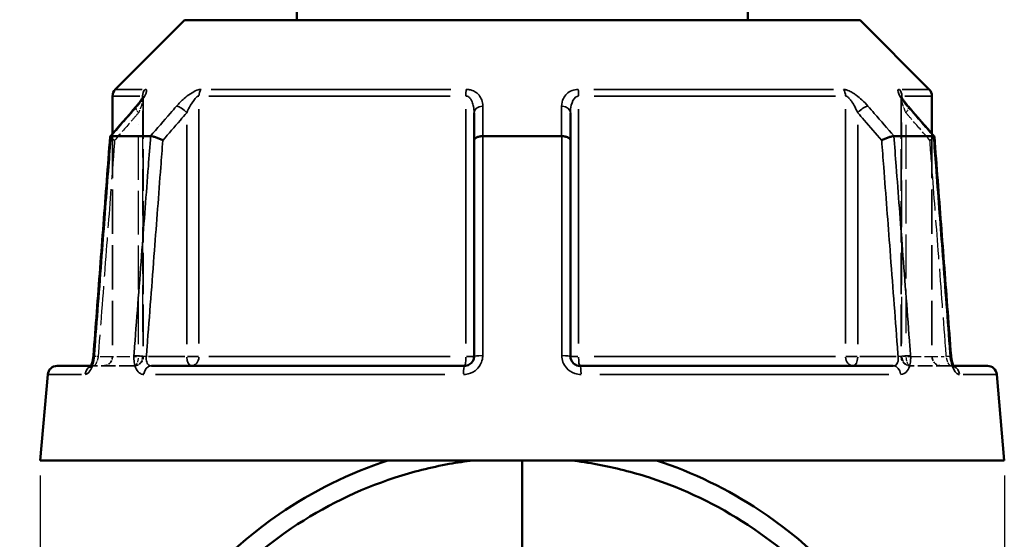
# Model space of a CAD drawing. Header units: millimetres. Extents: x 0 to 926, y 0 to 951.
# Tile 5 of 17: x 332 to 436, y 354 to 409. Entities that reach past the tile are written whole.
import ezdxf

# ---------------------------------------------------------------- set-up
doc = ezdxf.new("R2010")
doc.units = ezdxf.units.MM
doc.linetypes.add('DASHED', pattern=[0.2067, 0.1654, -0.0413])
for name, color, linetype, lineweight in [('Dimension (ANSI)', 7, 'Continuous', 25), ('Hidden (ANSI)', 7, 'DASHED', 35), ('Hidden Narrow (ANSI)', 7, 'DASHED', 25), ('Visible (ANSI)', 7, 'Continuous', 50), ('Visible Narrow (ANSI)', 7, 'Continuous', 35)]:
    doc.layers.add(name, color=color, linetype=linetype, lineweight=lineweight)
doc.styles.add('Note Text (ANSI)', font='tahoma.ttf')
doc.dimstyles.new('Default - mm (ANSI)', dxfattribs={"dimtxt": 3.048, "dimasz": 2.5, "dimexe": 3.175, "dimexo": 1.6002, "dimgap": 0.8, "dimtad": 0, "dimtoh": 1, "dimrnd": 1e-08, "dimzin": 4, "dimdsep": 46, "dimtxsty": 'Note Text (ANSI)', "dimcen": 0.09, "dimdle": 10, "dimclrd": 256, "dimclre": 256, "dimclrt": 256, "dimadec": 1, "dimazin": 1, "dimtfac": 1, "dimtofl": 0, "dimtmove": 0, "dimatfit": 3, "dimfxl": 1, "dimtolj": 1, "dimtzin": 4, "dimlwd": -1, "dimlwe": -1, "dimarcsym": 0})

# ---------------------------------------------------------------- blocks, each defined once
blk = doc.blocks.new('*D8')
at = {"layer": 'Defpoints', "color": 0, "transparency": 16777216}
for p in [(240.83, 502.54), (369.51, 502.54), (386.13, 271.66)]:
    blk.add_point(p, dxfattribs=at)
at = {"layer": 'Dimension (ANSI)', "transparency": 16777216}
for p, q in [((367.91, 502.54), (237.66, 502.54)), ((240.83, 500.04), (240.83, 453.61)), ((240.83, 274.16), (240.83, 439.7)), ((384.53, 271.66), (237.66, 271.66))]:
    blk.add_line(p, q, dxfattribs=at)
for points in [[(240.41, 500.04), (241.25, 500.04), (240.83, 502.54)], [(240.41, 274.16), (241.25, 274.16), (240.83, 271.66)]]:
    blk.add_solid(points, dxfattribs=at)
at = {"layer": 'Dimension (ANSI)', "transparency": 16777216, "insert": (239.24, 440.5), "char_height": 3.048, "attachment_point": 1, "rotation": 90, "style": 'Note Text (ANSI)'}
blk.add_mtext('\\A1;230.89', dxfattribs=at)
blk = doc.blocks.new('*D11')
at = {"layer": 'Defpoints', "color": 0, "transparency": 16777216}
for p in [(333.81, 362.09), (435.81, 362.09), (333.81, 316.02)]:
    blk.add_point(p, dxfattribs=at)
at = {"layer": 'Dimension (ANSI)', "transparency": 16777216}
for p, q in [((333.81, 360.49), (333.81, 312.85)), ((435.81, 360.49), (435.81, 312.85)), ((336.31, 316.02), (376.09, 316.02)), ((433.31, 316.02), (393.52, 316.02))]:
    blk.add_line(p, q, dxfattribs=at)
for points in [[(336.31, 316.44), (336.31, 315.61), (333.81, 316.02)], [(433.31, 316.44), (433.31, 315.61), (435.81, 316.02)]]:
    blk.add_solid(points, dxfattribs=at)
at = {"layer": 'Dimension (ANSI)', "transparency": 16777216, "insert": (376.89, 318.32), "char_height": 3.048, "attachment_point": 1, "style": 'Note Text (ANSI)'}
blk.add_mtext('\\A1;{\\fAIGDT|b0|i0;\\H3.0480;\\ln}\\fTahoma|b0|i0;\\H3.0480;102.00', dxfattribs=at)

msp = doc.modelspace()

# ---------------------------------------------------------------- linework, layer by layer
at = {"layer": 'Hidden (ANSI)', "ltscale": 26.493855}
for p, q in [((344.712, 400.471), (344.712, 373.089)), ((424.898, 400.471), (424.898, 373.089))]:
    msp.add_line(p, q, dxfattribs=at)
at = {"layer": 'Hidden (ANSI)', "ltscale": 28.476213}
msp.add_line((341.455, 396.634), (341.455, 373.089), dxfattribs=at)
at = {"layer": 'Hidden (ANSI)', "ltscale": 28.476215}
msp.add_line((428.155, 396.634), (428.155, 373.089), dxfattribs=at)
at = {"layer": 'Hidden (ANSI)', "ltscale": 1.470216}
msp.add_line((339.173, 372.089), (339.468, 372.089), dxfattribs=at)
at = {"layer": 'Hidden (ANSI)', "ltscale": 9.334328}
for p, q in [((343.712, 372.089), (339.468, 372.089)), ((430.143, 372.089), (425.898, 372.089))]:
    msp.add_line(p, q, dxfattribs=at)
at = {"layer": 'Hidden (ANSI)', "ltscale": 1.47006}
msp.add_line((430.143, 372.089), (430.437, 372.089), dxfattribs=at)
at = {"layer": 'Hidden (ANSI)', "ltscale": 2.991791}
for centre, start, end in [((340.455, 373.089), 270, 0), ((343.712, 373.089), 270, 0), ((425.898, 373.089), 180, 270), ((429.155, 373.089), 180, 270)]:
    msp.add_arc(centre, 1, start, end, dxfattribs=at)
at = {"layer": 'Hidden (ANSI)', "ltscale": 8.512628}
for centre, major_axis, ratio, start_param, end_param in [((10196.271, -10884.994), (-350.928, 15922.406), 0.8713232, 0.7640997, 0.7643804), ((-9563.323, -11042.14), (-354.119, -16144.189), 0.871299, 2.3771226, 2.3773994)]:
    msp.add_ellipse(centre, major_axis=major_axis, ratio=ratio, start_param=start_param, end_param=end_param, dxfattribs=at)
at = {"layer": 'Hidden (ANSI)', "ltscale": 4.578621}
msp.add_open_spline([(343.958, 399.511), (344.057, 399.625), (344.15, 399.738), (344.322, 399.956), (344.4, 400.061), (344.537, 400.258), (344.595, 400.35), (344.662, 400.466), (344.68, 400.501), (344.705, 400.552), (344.714, 400.571), (344.724, 400.594), (344.726, 400.601), (344.729, 400.608), (344.726, 400.604), (344.719, 400.566), (344.715, 400.541), (344.712, 400.493), (344.712, 400.482), (344.712, 400.471)], degree=3, knots=[0, 0, 0, 0, 0.05326363, 0.05326363, 0.10652726, 0.10652726, 0.15979088, 0.15979088, 0.1864227, 0.1864227, 0.20693939, 0.20693939, 0.22202176, 0.22202176, 0.24544118, 0.24544118, 0.26213437, 0.26213437, 0.26631814, 0.26631814, 0.26631814, 0.26631814], dxfattribs=at)
at = {"layer": 'Hidden (ANSI)', "ltscale": 0.735482}
msp.add_open_spline([(344.712, 400.471), (344.712, 400.514), (344.716, 400.543), (344.722, 400.585), (344.725, 400.596), (344.727, 400.604), (344.728, 400.605), (344.728, 400.605)], degree=3, knots=[0.079099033, 0.079099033, 0.079099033, 0.079099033, 0.094745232, 0.094745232, 0.110737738, 0.110737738, 0.118300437, 0.118300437, 0.118300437, 0.118300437], dxfattribs=at)
at = {"layer": 'Hidden (ANSI)', "ltscale": 4.578617}
msp.add_open_spline([(424.898, 400.471), (424.898, 400.514), (424.895, 400.543), (424.888, 400.585), (424.885, 400.596), (424.882, 400.608), (424.882, 400.606), (424.889, 400.587), (424.898, 400.566), (424.931, 400.499), (424.96, 400.445), (425.046, 400.301), (425.108, 400.206), (425.252, 400.004), (425.334, 399.897), (425.495, 399.697), (425.572, 399.604), (425.653, 399.511)], degree=3, knots=[0.07909903, 0.07909903, 0.07909903, 0.07909903, 0.09474523, 0.09474523, 0.11073774, 0.11073774, 0.12984163, 0.12984163, 0.15596521, 0.15596521, 0.19532048, 0.19532048, 0.24858388, 0.24858388, 0.30184727, 0.30184727, 0.345416, 0.345416, 0.345416, 0.345416], dxfattribs=at)
at = {"layer": 'Hidden (ANSI)', "ltscale": 0.735502}
msp.add_open_spline([(424.883, 400.605), (424.883, 400.606), (424.885, 400.599), (424.892, 400.566), (424.896, 400.541), (424.898, 400.493), (424.898, 400.482), (424.898, 400.471)], degree=3, knots=[0.227116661, 0.227116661, 0.227116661, 0.227116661, 0.245441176, 0.245441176, 0.262134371, 0.262134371, 0.26631814, 0.26631814, 0.26631814, 0.26631814], dxfattribs=at)
at = {"layer": 'Hidden (ANSI)', "ltscale": 2.089214}
for points, knots in [([(341.204, 396.331), (341.202, 396.307), (341.216, 396.278), (341.279, 396.203), (341.334, 396.155), (341.481, 396.052), (341.571, 395.997), (341.675, 395.941), (341.676, 395.94), (341.677, 395.94)], [-0.10955437, -0.10955437, -0.10955437, -0.10955437, -0.07796276, -0.07796276, -0.03923705, -0.03923705, 0, 0, 0.00047625, 0.00047625, 0.00047625, 0.00047625]), ([(427.933, 395.94), (427.935, 395.94), (427.936, 395.941), (428.039, 395.997), (428.13, 396.052), (428.276, 396.155), (428.332, 396.203), (428.395, 396.278), (428.408, 396.307), (428.407, 396.331)], [-0.15371258, -0.15371258, -0.15371258, -0.15371258, -0.15323743, -0.15323743, -0.11409174, -0.11409174, -0.0754562, -0.0754562, -0.04393815, -0.04393815, -0.04393815, -0.04393815])]:
    msp.add_open_spline(points, degree=3, knots=knots, dxfattribs=at)
at = {"layer": 'Hidden (ANSI)', "ltscale": 0.527502}
msp.add_open_spline([(339.411, 372.891), (339.418, 372.938), (339.425, 372.986), (339.435, 373.078), (339.439, 373.121), (339.442, 373.165)], degree=3, knots=[0.279678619, 0.279678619, 0.279678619, 0.279678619, 0.298086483, 0.298086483, 0.314813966, 0.314813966, 0.314813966, 0.314813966], dxfattribs=at)
at = {"layer": 'Hidden (ANSI)', "ltscale": 1.701024}
msp.add_open_spline([(339.094, 371.965), (339.094, 371.965), (339.094, 371.965), (339.095, 371.965), (339.104, 371.975), (339.15, 372.008), (339.188, 372.031), (339.302, 372.072), (339.381, 372.089), (339.468, 372.089)], degree=3, knots=[0.227293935, 0.227293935, 0.227293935, 0.227293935, 0.22772718, 0.22772718, 0.25682997, 0.25682997, 0.285161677, 0.285161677, 0.314811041, 0.314811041, 0.314811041, 0.314811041], dxfattribs=at)
at = {"layer": 'Hidden (ANSI)', "ltscale": 1.700917}
for points in [[(339.468, 372.089), (339.364, 372.089), (339.272, 372.065), (339.158, 372.015), (339.127, 371.992), (339.099, 371.97), (339.094, 371.965), (339.094, 371.965)], [(430.143, 372.089), (430.246, 372.089), (430.338, 372.065), (430.452, 372.015), (430.484, 371.992), (430.512, 371.97), (430.516, 371.965), (430.516, 371.965)]]:
    msp.add_open_spline(points, degree=3, knots=[0, 0, 0, 0, 0.035487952, 0.035487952, 0.066590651, 0.066590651, 0.08751627, 0.08751627, 0.08751627, 0.08751627], dxfattribs=at)
at = {"layer": 'Hidden (ANSI)', "ltscale": 0.402963}
msp.add_open_spline([(339.125, 372.006), (339.125, 372.007), (339.126, 372.008), (339.14, 372.03), (339.156, 372.057), (339.173, 372.089)], degree=3, knots=[0.122975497, 0.122975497, 0.122975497, 0.122975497, 0.124622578, 0.124622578, 0.150448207, 0.150448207, 0.150448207, 0.150448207], dxfattribs=at)
at = {"layer": 'Hidden (ANSI)', "ltscale": 0.420625}
msp.add_open_spline([(339.331, 372.508), (339.343, 372.553), (339.355, 372.6), (339.37, 372.668), (339.374, 372.688), (339.378, 372.708)], degree=3, knots=[0.227257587, 0.227257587, 0.227257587, 0.227257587, 0.247429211, 0.247429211, 0.255432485, 0.255432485, 0.255432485, 0.255432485], dxfattribs=at)
at = {"layer": 'Hidden (ANSI)', "ltscale": 2.63652}
msp.add_open_spline([(430.437, 372.089), (430.456, 372.053), (430.474, 372.023), (430.505, 371.977), (430.516, 371.965), (430.516, 371.965), (430.507, 371.975), (430.46, 372.008), (430.422, 372.031), (430.308, 372.072), (430.229, 372.089), (430.143, 372.089)], degree=3, knots=[0.16436308, 0.16436308, 0.16436308, 0.16436308, 0.19343627, 0.19343627, 0.22772718, 0.22772718, 0.25682997, 0.25682997, 0.28516168, 0.28516168, 0.31481104, 0.31481104, 0.31481104, 0.31481104], dxfattribs=at)
at = {"layer": 'Hidden Narrow (ANSI)', "ltscale": 29.756516}
msp.add_line((344.639, 399.059), (344.639, 374.456), dxfattribs=at)
at = {"layer": 'Hidden Narrow (ANSI)', "ltscale": 29.756474}
msp.add_line((424.972, 374.456), (424.972, 399.059), dxfattribs=at)
at = {"layer": 'Hidden Narrow (ANSI)', "ltscale": 28.04664}
for p, q in [((344.212, 374.378), (344.212, 397.567)), ((425.398, 397.567), (425.398, 374.378))]:
    msp.add_line(p, q, dxfattribs=at)
at = {"layer": 'Hidden Narrow (ANSI)', "ltscale": 8.457208}
for p, q in [((340.153, 373.089), (343.998, 373.089)), ((425.612, 373.089), (429.457, 373.089))]:
    msp.add_line(p, q, dxfattribs=at)
at = {"layer": 'Hidden Narrow (ANSI)', "ltscale": 1.795034}
for p, q in [((344.711, 373.089), (344.257, 373.089)), ((425.354, 373.089), (424.9, 373.089))]:
    msp.add_line(p, q, dxfattribs=at)
at = {"layer": 'Hidden Narrow (ANSI)', "ltscale": 2.029475}
for centre, major_axis, start_param, end_param in [((344.712, 398.855), (-0.755, 0.656), 0.059198, 1.1247615), ((424.898, 398.855), (0.755, 0.656), 5.1584238, 6.2239873)]:
    msp.add_ellipse(centre, major_axis=major_axis, ratio=0.3543192, start_param=start_param, end_param=end_param, dxfattribs=at)
at = {"layer": 'Hidden Narrow (ANSI)', "ltscale": 1.797881}
for centre, major_axis, start_param, end_param in [((340.439, 373.089), (-0.997, 0.076), 0.0524429, 0.9964155), ((429.171, 373.089), (0.997, 0.076), 5.2867698, 6.2307424)]:
    msp.add_ellipse(centre, major_axis=major_axis, ratio=0.0437298, start_param=start_param, end_param=end_param, dxfattribs=at)
at = {"layer": 'Hidden Narrow (ANSI)', "ltscale": 2.692601}
for centre, ratio, start_param, end_param in [((343.712, 373.089), 0.5, 0.0785398, 1.4922565), ((343.712, 373.089), 0.9265657, 0.0785398, 1.4922565), ((425.898, 373.089), 0.9265657, 4.7909288, 6.2046455), ((425.898, 373.089), 0.5, 4.7909288, 6.2046455)]:
    msp.add_ellipse(centre, major_axis=(0, -1), ratio=ratio, start_param=start_param, end_param=end_param, dxfattribs=at)
at = {"layer": 'Hidden Narrow (ANSI)', "ltscale": 0.633739}
msp.add_ellipse((339.468, 371.089), major_axis=(0, 1), ratio=0.9213266, start_param=0.0184876, end_param=0.3512644, dxfattribs=at)
at = {"layer": 'Hidden Narrow (ANSI)', "ltscale": 0.633677}
msp.add_ellipse((430.143, 371.089), major_axis=(0, 1), ratio=0.9213266, start_param=5.9319551, end_param=6.2646995, dxfattribs=at)
at = {"layer": 'Hidden Narrow (ANSI)', "ltscale": 3.591758}
msp.add_open_spline([(344.705, 400.551), (344.707, 400.539), (344.709, 400.526), (344.715, 400.452), (344.708, 400.372), (344.678, 400.195), (344.656, 400.099), (344.587, 399.845), (344.534, 399.679), (344.396, 399.296), (344.308, 399.076), (344.212, 398.855)], degree=3, knots=[0.05373644, 0.05373644, 0.05373644, 0.05373644, 0.06721438, 0.06721438, 0.12292214, 0.12292214, 0.17440412, 0.17440412, 0.25131567, 0.25131567, 0.345416, 0.345416, 0.345416, 0.345416], dxfattribs=at)
at = {"layer": 'Hidden Narrow (ANSI)', "ltscale": 3.592147}
msp.add_open_spline([(425.398, 398.855), (425.278, 399.131), (425.171, 399.405), (424.965, 400.018), (424.883, 400.352), (424.902, 400.532), (424.904, 400.542), (424.906, 400.551)], degree=3, knots=[0, 0, 0, 0, 0.11734182, 0.11734182, 0.28109054, 0.28109054, 0.2916805, 0.2916805, 0.2916805, 0.2916805], dxfattribs=at)
at = {"layer": 'Hidden Narrow (ANSI)', "ltscale": 7.081717}
for points, knots in [([(344.212, 398.855), (343.986, 398.595), (343.76, 398.335), (343.534, 398.076), (342.915, 397.364), (342.296, 396.652), (341.677, 395.94)], [1.52956, 1.52956, 1.52956, 1.52956, 1.63999425, 1.63999425, 1.63999425, 1.94268014, 1.94268014, 1.94268014, 1.94268014]), ([(427.933, 395.94), (427.314, 396.652), (426.695, 397.364), (426.076, 398.076), (425.85, 398.335), (425.624, 398.595), (425.398, 398.855)], [2.55862177, 2.55862177, 2.55862177, 2.55862177, 2.86130766, 2.86130766, 2.86130766, 2.9717419, 2.9717419, 2.9717419, 2.9717419])]:
    msp.add_open_spline(points, degree=3, knots=knots, dxfattribs=at)
at = {"layer": 'Hidden Narrow (ANSI)', "ltscale": 24.968994}
for points, knots in [([(341.677, 395.94), (341.606, 394.999), (341.534, 394.059), (341.239, 390.174), (341.015, 387.23), (340.791, 384.285), (340.531, 380.873), (340.272, 377.461), (339.988, 373.729), (339.964, 373.409), (339.939, 373.089)], [0.6034865, 0.6034865, 0.6034865, 0.6034865, 0.8866951, 0.8866951, 1.7733902, 1.7733902, 1.7733902, 2.8010582, 2.8010582, 2.8973048, 2.8973048, 2.8973048, 2.8973048]), ([(429.671, 373.089), (429.647, 373.409), (429.622, 373.729), (429.339, 377.461), (429.079, 380.873), (428.82, 384.285), (428.596, 387.23), (428.372, 390.174), (428.076, 394.059), (428.005, 394.999), (427.933, 395.94)], [1.2046153, 1.2046153, 1.2046153, 1.2046153, 1.300862, 1.300862, 2.32853, 2.32853, 2.32853, 3.2152251, 3.2152251, 3.4984336, 3.4984336, 3.4984336, 3.4984336])]:
    msp.add_open_spline(points, degree=3, knots=knots, dxfattribs=at)
at = {"layer": 'Hidden Narrow (ANSI)', "ltscale": 2.712011}
msp.add_open_spline([(339.939, 373.089), (339.929, 373.023), (339.917, 372.957), (339.879, 372.788), (339.851, 372.688), (339.777, 372.475), (339.729, 372.37), (339.605, 372.16), (339.528, 372.089), (339.468, 372.089)], degree=3, knots=[0, 0, 0, 0, 0.03982627, 0.03982627, 0.1035483, 0.1035483, 0.18638694, 0.18638694, 0.31481104, 0.31481104, 0.31481104, 0.31481104], dxfattribs=at)
at = {"layer": 'Hidden Narrow (ANSI)', "ltscale": 2.712193}
msp.add_open_spline([(430.143, 372.089), (430.12, 372.089), (430.095, 372.099), (430.026, 372.15), (429.979, 372.205), (429.874, 372.381), (429.816, 372.516), (429.726, 372.8), (429.693, 372.945), (429.671, 373.089)], degree=3, knots=[0, 0, 0, 0, 0.04867645, 0.04867645, 0.12655878, 0.12655878, 0.2278058, 0.2278058, 0.31481397, 0.31481397, 0.31481397, 0.31481397], dxfattribs=at)
at = {"layer": 'Visible (ANSI)'}
for p, q in [((360.955, 411.089), (360.955, 408.639)), ((408.656, 408.639), (408.656, 411.089)), ((349.056, 408.639), (341.748, 401.331)), ((349.056, 408.639), (420.554, 408.639)), ((420.554, 408.639), (427.862, 401.331)), ((341.455, 400.624), (341.455, 396.634)), ((428.155, 400.624), (428.155, 396.634)), ((379.705, 398.855), (379.705, 395.94)), ((389.905, 395.94), (389.905, 398.855)), ((341.313, 396.389), (345.474, 396.389)), ((379.705, 395.94), (379.705, 373.089)), ((380.644, 396.389), (388.967, 396.389)), ((389.905, 373.089), (389.905, 395.94)), ((424.137, 396.389), (428.298, 396.389)), ((335.596, 372.089), (339.173, 372.089)), ((345.568, 372.089), (378.705, 372.089)), ((390.905, 372.089), (424.043, 372.089)), ((430.437, 372.089), (434.014, 372.089)), ((334.6, 371.177), (333.805, 362.089)), ((435.01, 371.177), (435.805, 362.089)), ((333.805, 362.089), (435.805, 362.089)), ((384.805, 362.089), (384.805, 352.327)), ((384.805, 352.327), (384.805, 362.089))]:
    msp.add_line(p, q, dxfattribs=at)
for centre, start, end in [((342.455, 400.624), 135, 180), ((427.155, 400.624), 0, 45), ((335.596, 371.089), 90, 175), ((434.014, 371.089), 5, 90)]:
    msp.add_arc(centre, 1, start, end, dxfattribs=at)
for centre, major_axis, ratio, start_param, end_param in [((10332.934, -11042.14), (354.119, -16144.189), 0.871299, 3.9057859, 3.9060627), ((-9426.66, -10884.994), (350.928, 15922.406), 0.8713232, 5.5188049, 5.5190856)]:
    msp.add_ellipse(centre, major_axis=major_axis, ratio=ratio, start_param=start_param, end_param=end_param, dxfattribs=at)
for points, knots in [([(344.728, 400.605), (344.728, 400.605), (344.727, 400.603), (344.721, 400.587), (344.712, 400.566), (344.68, 400.499), (344.65, 400.445), (344.565, 400.301), (344.502, 400.206), (344.358, 400.004), (344.277, 399.897), (344.116, 399.697), (344.039, 399.604), (343.958, 399.511)], [0.11830044, 0.11830044, 0.11830044, 0.11830044, 0.12984163, 0.12984163, 0.15596521, 0.15596521, 0.19532048, 0.19532048, 0.24858388, 0.24858388, 0.30184727, 0.30184727, 0.345416, 0.345416, 0.345416, 0.345416]), ([(425.653, 399.511), (425.554, 399.625), (425.461, 399.738), (425.289, 399.956), (425.21, 400.061), (425.074, 400.258), (425.015, 400.35), (424.949, 400.466), (424.93, 400.501), (424.905, 400.552), (424.897, 400.571), (424.887, 400.594), (424.884, 400.601), (424.883, 400.605), (424.883, 400.605), (424.883, 400.605)], [0, 0, 0, 0, 0.05326363, 0.05326363, 0.10652726, 0.10652726, 0.15979088, 0.15979088, 0.1864227, 0.1864227, 0.20693939, 0.20693939, 0.22202176, 0.22202176, 0.22711666, 0.22711666, 0.22711666, 0.22711666]), ([(341.204, 396.331), (341.086, 394.786), (340.969, 393.242), (340.734, 390.153), (340.617, 388.609), (340.382, 385.52), (340.264, 383.976), (340.029, 380.887), (339.912, 379.343), (339.677, 376.254), (339.56, 374.71), (339.442, 373.165)], [0.5718587, 0.5718587, 0.5718587, 0.5718587, 1.0369479, 1.0369479, 1.5020372, 1.5020372, 1.9671264, 1.9671264, 2.4322156, 2.4322156, 2.8973048, 2.8973048, 2.8973048, 2.8973048]), ([(341.302, 396.389), (341.249, 396.384), (341.218, 396.369), (341.205, 396.341), (341.204, 396.336), (341.204, 396.331)], [-0.153595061, -0.153595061, -0.153595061, -0.153595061, -0.116550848, -0.116550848, -0.109554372, -0.109554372, -0.109554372, -0.109554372]), ([(346.777, 395.94), (346.776, 395.94), (346.775, 395.941), (346.67, 395.997), (346.557, 396.052), (346.321, 396.155), (346.2, 396.203), (345.963, 396.286), (345.849, 396.32), (345.646, 396.369), (345.559, 396.384), (345.489, 396.389)], [-0.15371258, -0.15371258, -0.15371258, -0.15371258, -0.15323742, -0.15323742, -0.11409173, -0.11409173, -0.07545617, -0.07545617, -0.03695795, -0.03695795, 0, 0, 0, 0]), ([(380.618, 396.389), (380.496, 396.384), (380.377, 396.369), (380.153, 396.32), (380.052, 396.286), (379.884, 396.203), (379.819, 396.155), (379.729, 396.052), (379.706, 395.997), (379.705, 395.941), (379.705, 395.94), (379.705, 395.94)], [-0.15359492, -0.15359492, -0.15359492, -0.15359492, -0.11655078, -0.11655078, -0.07796289, -0.07796289, -0.03923697, -0.03923697, 0, 0, 0.0004764, 0.0004764, 0.0004764, 0.0004764]), ([(389.905, 395.94), (389.905, 395.94), (389.905, 395.941), (389.905, 395.997), (389.881, 396.052), (389.792, 396.155), (389.726, 396.203), (389.558, 396.286), (389.457, 396.32), (389.234, 396.369), (389.115, 396.384), (388.992, 396.389)], [-0.15371258, -0.15371258, -0.15371258, -0.15371258, -0.15323729, -0.15323729, -0.11409168, -0.11409168, -0.07545593, -0.07545593, -0.03695789, -0.03695789, 0, 0, 0, 0]), ([(424.122, 396.389), (424.052, 396.384), (423.964, 396.369), (423.762, 396.32), (423.648, 396.286), (423.411, 396.203), (423.29, 396.155), (423.054, 396.052), (422.94, 395.997), (422.836, 395.941), (422.835, 395.94), (422.833, 395.94)], [-0.15359504, -0.15359504, -0.15359504, -0.15359504, -0.11655084, -0.11655084, -0.07796278, -0.07796278, -0.03923704, -0.03923704, 0, 0, 0.00047627, 0.00047627, 0.00047627, 0.00047627]), ([(428.407, 396.331), (428.406, 396.336), (428.405, 396.341), (428.393, 396.369), (428.361, 396.384), (428.309, 396.389)], [-0.043938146, -0.043938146, -0.043938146, -0.043938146, -0.03695796, -0.03695796, 0, 0, 0, 0]), ([(430.168, 373.165), (430.051, 374.71), (429.933, 376.254), (429.698, 379.343), (429.581, 380.887), (429.346, 383.976), (429.229, 385.52), (428.994, 388.609), (428.876, 390.153), (428.641, 393.242), (428.524, 394.786), (428.407, 396.331)], [1.2046153, 1.2046153, 1.2046153, 1.2046153, 1.6697046, 1.6697046, 2.1347938, 2.1347938, 2.599883, 2.599883, 3.0649722, 3.0649722, 3.5300614, 3.5300614, 3.5300614, 3.5300614]), ([(339.442, 373.165), (339.432, 373.028), (339.414, 372.89), (339.364, 372.631), (339.333, 372.509), (339.267, 372.3), (339.232, 372.212), (339.17, 372.08), (339.142, 372.032), (339.106, 371.978), (339.094, 371.965), (339.094, 371.965)], [0, 0, 0, 0, 0.05246869, 0.05246869, 0.10385719, 0.10385719, 0.15173749, 0.15173749, 0.19343627, 0.19343627, 0.22729393, 0.22729393, 0.22729393, 0.22729393]), ([(379.705, 373.089), (379.705, 373.024), (379.699, 372.958), (379.665, 372.79), (379.628, 372.69), (379.509, 372.479), (379.417, 372.373), (379.165, 372.184), (378.993, 372.116), (378.78, 372.092), (378.743, 372.089), (378.705, 372.089)], [0, 0, 0, 0, 0.03957477, 0.03957477, 0.1028944, 0.1028944, 0.18520991, 0.18520991, 0.29222008, 0.29222008, 0.31481112, 0.31481112, 0.31481112, 0.31481112]), ([(390.905, 372.089), (390.795, 372.089), (390.685, 372.108), (390.413, 372.201), (390.261, 372.304), (389.992, 372.619), (389.905, 372.854), (389.905, 373.089)], [0, 0, 0, 0, 0.06653404, 0.06653404, 0.1729885, 0.1729885, 0.31481287, 0.31481287, 0.31481287, 0.31481287]), ([(430.168, 373.165), (430.179, 373.028), (430.197, 372.89), (430.246, 372.631), (430.277, 372.509), (430.343, 372.3), (430.378, 372.212), (430.42, 372.123), (430.429, 372.105), (430.437, 372.089)], [0, 0, 0, 0, 0.05246869, 0.05246869, 0.10385719, 0.10385719, 0.15173749, 0.15173749, 0.16436308, 0.16436308, 0.16436308, 0.16436308]), ([(430.516, 371.965), (430.516, 371.965), (430.516, 371.966), (430.511, 371.971), (430.499, 371.986), (430.465, 372.037), (430.443, 372.076), (430.39, 372.184), (430.361, 372.256), (430.3, 372.431), (430.27, 372.536), (430.217, 372.771), (430.195, 372.902), (430.176, 373.078), (430.171, 373.121), (430.168, 373.165)], [0.08751627, 0.08751627, 0.08751627, 0.08751627, 0.09464308, 0.09464308, 0.12462258, 0.12462258, 0.15950627, 0.15950627, 0.20062077, 0.20062077, 0.24742921, 0.24742921, 0.29808648, 0.29808648, 0.31481397, 0.31481397, 0.31481397, 0.31481397]), ([(339.094, 371.965), (339.094, 371.965), (339.095, 371.966), (339.1, 371.971), (339.11, 371.984), (339.125, 372.006)], [0.08751627, 0.08751627, 0.08751627, 0.08751627, 0.094643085, 0.094643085, 0.122975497, 0.122975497, 0.122975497, 0.122975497]), ([(339.173, 372.089), (339.179, 372.101), (339.186, 372.113), (339.22, 372.184), (339.25, 372.256), (339.297, 372.391), (339.314, 372.448), (339.331, 372.508)], [0.150448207, 0.150448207, 0.150448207, 0.150448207, 0.159506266, 0.159506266, 0.200620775, 0.200620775, 0.227257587, 0.227257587, 0.227257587, 0.227257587]), ([(370.598, 362.089), (366.515, 360.748), (362.626, 358.824), (354.23, 353.07), (350.036, 348.794), (343.596, 339.017), (341.341, 333.528), (339.282, 323.271), (339.071, 318.584), (339.568, 313.979), (340.066, 309.374), (341.271, 304.852), (344.289, 297.957), (345.709, 295.409), (349.006, 290.632), (350.882, 288.403), (356.752, 282.649), (361.206, 279.602), (370.271, 275.499), (374.789, 274.239), (379.391, 273.688)], [0.3148891, 0.3148891, 0.3148891, 0.3148891, 0.5959469, 0.5959469, 0.9813053, 0.9813053, 1.3643086, 1.3643086, 1.6699392, 1.6699392, 1.6699392, 1.9755698, 1.9755698, 2.1678181, 2.1678181, 2.3600664, 2.3600664, 2.7130166, 2.7130166, 3.0212811, 3.0212811, 3.0212811, 3.0212811]), ([(380.341, 275.557), (375.648, 276.041), (371.034, 277.297), (362.088, 281.384), (357.813, 284.34), (352.199, 289.911), (350.409, 292.067), (347.271, 296.682), (345.925, 299.141), (343.078, 305.785), (341.959, 310.134), (341.519, 314.551), (341.08, 318.969), (341.321, 323.453), (343.371, 333.242), (345.566, 338.462), (351.766, 347.732), (355.779, 351.77), (363.776, 357.194), (367.471, 359.003), (371.343, 360.265), (373.22, 360.876), (375.138, 361.359), (377.917, 361.861), (378.758, 361.988), (379.602, 362.089)], [-3.038705, -3.038705, -3.038705, -3.038705, -2.7130166, -2.7130166, -2.3600664, -2.3600664, -2.1678181, -2.1678181, -1.9755698, -1.9755698, -1.6699392, -1.6699392, -1.6699392, -1.3643086, -1.3643086, -0.9813053, -0.9813053, -0.5959469, -0.5959469, -0.3148891, -0.3148891, -0.3148891, -0.1786983, -0.1786983, -0.1200012, -0.1200012, -0.1200012, -0.1200012]), ([(390.008, 362.089), (390.935, 361.978), (391.857, 361.836), (394.633, 361.318), (396.469, 360.85), (398.267, 360.265), (401.929, 359.072), (405.432, 357.39), (412.92, 352.477), (416.689, 348.918), (421.387, 342.586), (422.827, 340.196), (425.228, 335.185), (426.189, 332.564), (428.013, 325.58), (428.473, 321.111), (428.25, 316.676), (428.027, 312.241), (427.121, 307.842), (423.63, 298.451), (420.669, 293.603), (413.097, 285.313), (408.464, 281.895), (401.181, 278.458), (398.92, 277.612), (396.605, 276.959)], [-3.0215915, -3.0215915, -3.0215915, -3.0215915, -2.9571845, -2.9571845, -2.8267036, -2.8267036, -2.8267036, -2.5609338, -2.5609338, -2.2090074, -2.2090074, -2.0176398, -2.0176398, -1.8262723, -1.8262723, -1.5205589, -1.5205589, -1.5205589, -1.2148456, -1.2148456, -0.8305694, -0.8305694, -0.4409316, -0.4409316, -0.2749359, -0.2749359, -0.2749359, -0.2749359]), ([(396.548, 274.906), (399.13, 275.595), (401.651, 276.513), (409.385, 280.128), (414.214, 283.652), (422.14, 292.219), (425.257, 297.238), (428.971, 306.99), (429.955, 311.568), (430.227, 316.195), (430.499, 320.822), (430.059, 325.496), (428.21, 332.821), (427.226, 335.574), (424.749, 340.847), (423.256, 343.366), (418.368, 350.05), (414.425, 353.819), (406.561, 359.032), (402.873, 360.821), (399.013, 362.089)], [0.2632913, 0.2632913, 0.2632913, 0.2632913, 0.4409316, 0.4409316, 0.8305694, 0.8305694, 1.2148456, 1.2148456, 1.5205589, 1.5205589, 1.5205589, 1.8262723, 1.8262723, 2.0176398, 2.0176398, 2.2090074, 2.2090074, 2.5609338, 2.5609338, 2.8267036, 2.8267036, 2.8267036, 2.8267036])]:
    msp.add_open_spline(points, degree=3, knots=knots, dxfattribs=at)
for points in [[(341.302, 396.389), (341.305, 396.389), (341.309, 396.389), (341.313, 396.389)], [(345.474, 396.389), (345.479, 396.389), (345.484, 396.389), (345.489, 396.389)], [(380.618, 396.389), (380.627, 396.389), (380.635, 396.389), (380.644, 396.389)], [(388.967, 396.389), (388.975, 396.389), (388.984, 396.389), (388.992, 396.389)], [(424.122, 396.389), (424.127, 396.389), (424.132, 396.389), (424.137, 396.389)], [(428.298, 396.389), (428.301, 396.389), (428.305, 396.389), (428.309, 396.389)], [(339.378, 372.708), (339.391, 372.767), (339.402, 372.829), (339.411, 372.891)]]:
    msp.add_open_spline(points, degree=3, dxfattribs=at)
at = {"layer": 'Visible Narrow (ANSI)'}
for p, q in [((341.756, 401.331), (344.605, 401.331)), ((351.877, 401.331), (377.243, 401.331)), ((392.367, 401.331), (417.733, 401.331)), ((425.005, 401.331), (427.854, 401.331)), ((344.332, 400.624), (341.463, 400.624)), ((344.639, 400.614), (344.639, 400.436)), ((377.192, 400.624), (351.653, 400.624)), ((417.957, 400.624), (392.419, 400.624)), ((424.972, 400.436), (424.972, 400.614)), ((428.147, 400.624), (425.279, 400.624)), ((350.601, 374.466), (350.601, 399.248)), ((378.843, 399.248), (378.843, 374.466)), ((390.768, 374.466), (390.768, 399.248)), ((419.009, 399.248), (419.009, 374.466)), ((349.312, 397.567), (349.312, 374.378)), ((420.298, 374.378), (420.298, 397.567)), ((349.098, 373.089), (345.253, 373.089)), ((350.555, 373.089), (349.375, 373.089)), ((351.653, 373.089), (377.192, 373.089)), ((379.703, 373.089), (378.913, 373.089)), ((390.697, 373.089), (389.908, 373.089)), ((392.419, 373.089), (417.957, 373.089)), ((420.235, 373.089), (419.055, 373.089)), ((424.357, 373.089), (420.512, 373.089)), ((338.17, 371.177), (334.61, 371.177)), ((376.598, 371.177), (346.015, 371.177)), ((423.595, 371.177), (393.013, 371.177)), ((435, 371.177), (431.441, 371.177))]:
    msp.add_line(p, q, dxfattribs=at)
for centre, major_axis, ratio, start_param, end_param in [((345.565, 400.624), (0, 1), 0.9265657, 0.8246681, 1.5315264), ((351.39, 400.624), (0, -1), 0.7890235, 3.9662607, 4.6731191), ((378.98, 400.624), (0, 1), 0.1375423, 0.8246681, 1.5315264), ((390.63, 400.624), (0, -1), 0.1375423, 1.6100662, 2.3169246), ((418.22, 400.624), (0, 1), 0.7890235, 4.7516589, 5.4585172), ((424.045, 400.624), (0, -1), 0.9265657, 1.6100662, 2.3169246), ((344.712, 398.855), (-0.755, 0.656), 0.3543192, 5.9781609, 6.2671314), ((348.812, 398.855), (-0.755, 0.656), 0.3543192, 4.400804, 5.755338), ((380.705, 398.855), (-1, 0), 0.7086384, 4.8533994, 6.2079334), ((388.905, 398.855), (1, 0), 0.7086384, 0.0752519, 1.4297859), ((420.798, 398.855), (-0.755, -0.656), 0.3543192, 3.66944, 5.023974), ((424.898, 398.855), (0.755, 0.656), 0.3543192, 0.0160539, 0.3050244), ((340.439, 373.089), (-0.997, 0.076), 0.0437298, 5.8665688, 6.2612581), ((344.539, 373.089), (0.997, -0.076), 0.0437298, 1.1232285, 2.4618904), ((349.812, 373.089), (0, -1), 0.5, 4.7909288, 6.2046455), ((349.812, 373.089), (0, -1), 0.7890235, 0.0785398, 1.4922565), ((378.705, 373.089), (0, -1), 0.1375423, 0.0785398, 1.4922565), ((380.705, 373.089), (-1, 0), 0.0874597, 4.8701533, 6.2088152), ((388.905, 373.089), (1, 0), 0.0874597, 0.0743701, 1.413032), ((390.905, 373.089), (0, -1), 0.1375423, 4.7909288, 6.2046455), ((419.798, 373.089), (0, -1), 0.7890235, 4.7909288, 6.2046455), ((419.798, 373.089), (0, -1), 0.5, 0.0785398, 1.4922565), ((425.071, 373.089), (0.997, 0.076), 0.0437298, 0.6797022, 2.0183641), ((429.171, 373.089), (0.997, 0.076), 0.0437298, 0.0219272, 0.4166165), ((339.468, 371.089), (0, 1), 0.9213266, 0.4254409, 1.427841), ((345.568, 371.089), (0, 1), 0.797365, 0.0741765, 1.4093534), ((378.705, 371.089), (0, 1), 0.1239616, 0.0741765, 1.4093534), ((390.905, 371.089), (0, 1), 0.1239616, 4.8738319, 6.2090088), ((424.043, 371.089), (0, 1), 0.797365, 4.8738319, 6.2090088), ((430.143, 371.089), (0, 1), 0.9213266, 4.8553461, 5.8577786)]:
    msp.add_ellipse(centre, major_axis=major_axis, ratio=ratio, start_param=start_param, end_param=end_param, dxfattribs=at)
for points, knots in [([(344.069, 399.562), (344.262, 399.783), (344.437, 400.003), (344.711, 400.386), (344.817, 400.552), (344.953, 400.806), (344.997, 400.902), (345.056, 401.079), (345.069, 401.159), (345.05, 401.263), (345.028, 401.296), (344.971, 401.326), (344.943, 401.331), (344.91, 401.331)], [-0.345416, -0.345416, -0.345416, -0.345416, -0.25131567, -0.25131567, -0.17440412, -0.17440412, -0.12292214, -0.12292214, -0.06721438, -0.06721438, -0.02585168, -0.02585168, 0, 0, 0, 0]), ([(350.832, 401.331), (350.702, 401.331), (350.545, 401.296), (349.941, 401.066), (349.46, 400.729), (348.747, 400.112), (348.475, 399.838), (348.235, 399.562)], [-0.34541683, -0.34541683, -0.34541683, -0.34541683, -0.28278882, -0.28278882, -0.11734182, -0.11734182, 0, 0, 0, 0]), ([(380.64, 399.562), (380.639, 399.785), (380.601, 400.006), (380.457, 400.389), (380.364, 400.554), (380.157, 400.807), (380.06, 400.902), (379.823, 401.079), (379.681, 401.159), (379.402, 401.263), (379.274, 401.296), (379.056, 401.326), (378.97, 401.331), (378.883, 401.331)], [-0.34541583, -0.34541583, -0.34541583, -0.34541583, -0.25081718, -0.25081718, -0.17415567, -0.17415567, -0.12305037, -0.12305037, -0.06721438, -0.06721438, -0.02585168, -0.02585168, 0, 0, 0, 0]), ([(390.727, 401.331), (390.495, 401.331), (390.27, 401.288), (389.621, 401.038), (389.323, 400.714), (389.029, 400.112), (388.971, 399.838), (388.971, 399.562)], [-0.34541645, -0.34541645, -0.34541645, -0.34541645, -0.27620858, -0.27620858, -0.11734182, -0.11734182, 0, 0, 0, 0]), ([(421.375, 399.562), (421.183, 399.783), (420.97, 400.003), (420.553, 400.385), (420.355, 400.552), (420.01, 400.806), (419.868, 400.902), (419.572, 401.079), (419.417, 401.159), (419.157, 401.263), (419.05, 401.296), (418.89, 401.326), (418.832, 401.331), (418.778, 401.331)], [-0.34541603, -0.34541603, -0.34541603, -0.34541603, -0.25141662, -0.25141662, -0.17445287, -0.17445287, -0.12288915, -0.12288915, -0.06721438, -0.06721438, -0.02585168, -0.02585168, 0, 0, 0, 0]), ([(424.7, 401.331), (424.618, 401.331), (424.57, 401.294), (424.515, 401.059), (424.677, 400.725), (425.087, 400.112), (425.301, 399.838), (425.541, 399.562)], [-0.34541684, -0.34541684, -0.34541684, -0.34541684, -0.28109054, -0.28109054, -0.11734182, -0.11734182, 0, 0, 0, 0]), ([(344.639, 400.624), (344.655, 400.624), (344.668, 400.618), (344.691, 400.595), (344.699, 400.576), (344.705, 400.551)], [0, 0, 0, 0, 0.025851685, 0.025851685, 0.053736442, 0.053736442, 0.053736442, 0.053736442]), ([(349.312, 398.855), (349.432, 399.131), (349.568, 399.405), (349.922, 400.022), (350.161, 400.359), (350.46, 400.589), (350.537, 400.624), (350.601, 400.624)], [0, 0, 0, 0, 0.11734182, 0.11734182, 0.28278882, 0.28278882, 0.34541683, 0.34541683, 0.34541683, 0.34541683]), ([(378.843, 400.624), (378.885, 400.624), (378.928, 400.618), (379.035, 400.589), (379.098, 400.556), (379.235, 400.452), (379.305, 400.372), (379.421, 400.195), (379.469, 400.1), (379.571, 399.847), (379.616, 399.682), (379.687, 399.298), (379.705, 399.077), (379.705, 398.855)], [0, 0, 0, 0, 0.02585168, 0.02585168, 0.06721438, 0.06721438, 0.12305037, 0.12305037, 0.17415567, 0.17415567, 0.25081718, 0.25081718, 0.34541583, 0.34541583, 0.34541583, 0.34541583]), ([(389.905, 398.855), (389.905, 399.131), (389.934, 399.405), (390.077, 400.007), (390.224, 400.331), (390.543, 400.581), (390.653, 400.624), (390.768, 400.624)], [0, 0, 0, 0, 0.11734182, 0.11734182, 0.27620858, 0.27620858, 0.34541645, 0.34541645, 0.34541645, 0.34541645]), ([(419.009, 400.624), (419.036, 400.624), (419.065, 400.618), (419.143, 400.589), (419.196, 400.556), (419.324, 400.452), (419.401, 400.372), (419.548, 400.195), (419.619, 400.099), (419.79, 399.845), (419.889, 399.678), (420.096, 399.296), (420.202, 399.076), (420.298, 398.855)], [0, 0, 0, 0, 0.02585168, 0.02585168, 0.06721438, 0.06721438, 0.12288915, 0.12288915, 0.17445287, 0.17445287, 0.25141662, 0.25141662, 0.34541603, 0.34541603, 0.34541603, 0.34541603]), ([(341.313, 396.389), (342.006, 397.187), (342.699, 397.985), (343.392, 398.783), (343.618, 399.043), (343.844, 399.302), (344.069, 399.562)], [-1.97914638, -1.97914638, -1.97914638, -1.97914638, -1.63999425, -1.63999425, -1.63999425, -1.52956, -1.52956, -1.52956, -1.52956]), ([(348.235, 399.562), (348.009, 399.302), (347.783, 399.042), (347.557, 398.783), (346.862, 397.985), (346.168, 397.187), (345.474, 396.389)], [-2.74525, -2.74525, -2.74525, -2.74525, -2.63478434, -2.63478434, -2.63478434, -2.29566362, -2.29566362, -2.29566362, -2.29566362]), ([(380.644, 396.389), (380.643, 397.187), (380.642, 397.985), (380.641, 398.783), (380.64, 399.043), (380.64, 399.302), (380.64, 399.562)], [-1.97914638, -1.97914638, -1.97914638, -1.97914638, -1.63999115, -1.63999115, -1.63999115, -1.52956, -1.52956, -1.52956, -1.52956]), ([(388.971, 399.562), (388.971, 399.302), (388.97, 399.043), (388.97, 398.783), (388.969, 397.985), (388.968, 397.187), (388.967, 396.389)], [-0.97913562, -0.97913562, -0.97913562, -0.97913562, -0.86870447, -0.86870447, -0.86870447, -0.52954924, -0.52954924, -0.52954924, -0.52954924]), ([(424.137, 396.389), (423.442, 397.187), (422.748, 397.985), (422.054, 398.783), (421.828, 399.042), (421.601, 399.302), (421.375, 399.562)], [-1.97914638, -1.97914638, -1.97914638, -1.97914638, -1.64002566, -1.64002566, -1.64002566, -1.52956, -1.52956, -1.52956, -1.52956]), ([(425.541, 399.562), (425.767, 399.302), (425.992, 399.043), (426.218, 398.783), (426.911, 397.985), (427.605, 397.187), (428.298, 396.389)], [-2.9717419, -2.9717419, -2.9717419, -2.9717419, -2.86130766, -2.86130766, -2.86130766, -2.52215552, -2.52215552, -2.52215552, -2.52215552]), ([(346.777, 395.94), (347.396, 396.652), (348.015, 397.364), (348.634, 398.075), (348.86, 398.335), (349.086, 398.595), (349.312, 398.855)], [2.33212986, 2.33212986, 2.33212986, 2.33212986, 2.63478434, 2.63478434, 2.63478434, 2.74525, 2.74525, 2.74525, 2.74525]), ([(420.298, 398.855), (420.524, 398.595), (420.75, 398.335), (420.976, 398.075), (421.595, 397.364), (422.214, 396.652), (422.833, 395.94)], [1.52956, 1.52956, 1.52956, 1.52956, 1.64002566, 1.64002566, 1.64002566, 1.94268014, 1.94268014, 1.94268014, 1.94268014]), ([(339.538, 373.177), (339.562, 373.496), (339.587, 373.816), (339.87, 377.548), (340.129, 380.96), (340.389, 384.373), (340.612, 387.317), (340.836, 390.261), (341.14, 394.267), (341.221, 395.328), (341.302, 396.389)], [-2.8973048, -2.8973048, -2.8973048, -2.8973048, -2.8010582, -2.8010582, -1.7733902, -1.7733902, -1.7733902, -0.8866951, -0.8866951, -0.5671389, -0.5671389, -0.5671389, -0.5671389]), ([(345.489, 396.389), (345.408, 395.328), (345.327, 394.267), (345.022, 390.261), (344.798, 387.317), (344.574, 384.373), (344.314, 380.96), (344.054, 377.548), (343.77, 373.816), (343.746, 373.496), (343.721, 373.177)], [-3.5347812, -3.5347812, -3.5347812, -3.5347812, -3.2152251, -3.2152251, -2.32853, -2.32853, -2.32853, -1.300862, -1.300862, -1.2046153, -1.2046153, -1.2046153, -1.2046153]), ([(345.039, 373.089), (345.064, 373.409), (345.088, 373.729), (345.372, 377.461), (345.631, 380.873), (345.891, 384.285), (346.115, 387.23), (346.339, 390.174), (346.634, 394.059), (346.706, 394.999), (346.777, 395.94)], [1.2046153, 1.2046153, 1.2046153, 1.2046153, 1.300862, 1.300862, 2.32853, 2.32853, 2.32853, 3.2152251, 3.2152251, 3.4984336, 3.4984336, 3.4984336, 3.4984336]), ([(380.622, 373.177), (380.622, 373.496), (380.622, 373.816), (380.621, 377.548), (380.621, 380.96), (380.62, 384.373), (380.62, 387.317), (380.619, 390.261), (380.619, 394.267), (380.618, 395.328), (380.618, 396.389)], [-2.8973048, -2.8973048, -2.8973048, -2.8973048, -2.8010582, -2.8010582, -1.7733902, -1.7733902, -1.7733902, -0.8866951, -0.8866951, -0.5671389, -0.5671389, -0.5671389, -0.5671389]), ([(388.992, 396.389), (388.992, 395.328), (388.992, 394.267), (388.991, 390.261), (388.991, 387.317), (388.99, 384.373), (388.99, 380.96), (388.989, 377.548), (388.989, 373.816), (388.989, 373.496), (388.989, 373.177)], [-3.5347812, -3.5347812, -3.5347812, -3.5347812, -3.2152251, -3.2152251, -2.32853, -2.32853, -2.32853, -1.300862, -1.300862, -1.2046153, -1.2046153, -1.2046153, -1.2046153]), ([(422.833, 395.94), (422.905, 394.999), (422.976, 394.059), (423.272, 390.174), (423.496, 387.23), (423.72, 384.285), (423.979, 380.873), (424.239, 377.461), (424.522, 373.729), (424.547, 373.409), (424.571, 373.089)], [0.6034865, 0.6034865, 0.6034865, 0.6034865, 0.8866951, 0.8866951, 1.7733902, 1.7733902, 1.7733902, 2.8010582, 2.8010582, 2.8973048, 2.8973048, 2.8973048, 2.8973048]), ([(425.889, 373.177), (425.865, 373.496), (425.84, 373.816), (425.556, 377.548), (425.297, 380.96), (425.037, 384.373), (424.813, 387.317), (424.588, 390.261), (424.283, 394.267), (424.203, 395.328), (424.122, 396.389)], [-2.8973048, -2.8973048, -2.8973048, -2.8973048, -2.8010582, -2.8010582, -1.7733902, -1.7733902, -1.7733902, -0.8866951, -0.8866951, -0.5671389, -0.5671389, -0.5671389, -0.5671389]), ([(428.309, 396.389), (428.389, 395.328), (428.47, 394.267), (428.774, 390.261), (428.998, 387.317), (429.222, 384.373), (429.481, 380.96), (429.74, 377.548), (430.024, 373.816), (430.048, 373.496), (430.072, 373.177)], [-3.5347812, -3.5347812, -3.5347812, -3.5347812, -3.2152251, -3.2152251, -2.32853, -2.32853, -2.32853, -1.300862, -1.300862, -1.2046153, -1.2046153, -1.2046153, -1.2046153]), ([(338.55, 371.177), (338.72, 371.177), (338.906, 371.317), (339.177, 371.737), (339.273, 371.949), (339.409, 372.373), (339.457, 372.574), (339.512, 372.912), (339.528, 373.044), (339.538, 373.177)], [-0.31481104, -0.31481104, -0.31481104, -0.31481104, -0.18638694, -0.18638694, -0.1035483, -0.1035483, -0.03982627, -0.03982627, 0, 0, 0, 0]), ([(343.721, 373.177), (343.713, 373.07), (343.71, 372.964), (343.719, 372.447), (343.806, 372.055), (344.079, 371.532), (344.236, 371.361), (344.529, 371.207), (344.649, 371.177), (344.774, 371.177)], [-0.31481354, -0.31481354, -0.31481354, -0.31481354, -0.28284699, -0.28284699, -0.15713721, -0.15713721, -0.06043739, -0.06043739, 0, 0, 0, 0]), ([(345.568, 372.089), (345.496, 372.089), (345.428, 372.105), (345.266, 372.182), (345.183, 372.267), (345.048, 372.529), (345.014, 372.724), (345.026, 372.983), (345.031, 373.036), (345.039, 373.089)], [0, 0, 0, 0, 0.06043739, 0.06043739, 0.15713721, 0.15713721, 0.28284699, 0.28284699, 0.31481354, 0.31481354, 0.31481354, 0.31481354]), ([(378.582, 371.177), (378.658, 371.177), (378.734, 371.181), (379.17, 371.229), (379.519, 371.365), (380.033, 371.744), (380.222, 371.955), (380.465, 372.378), (380.54, 372.578), (380.609, 372.914), (380.622, 373.045), (380.622, 373.177)], [-0.31481112, -0.31481112, -0.31481112, -0.31481112, -0.29222008, -0.29222008, -0.18520991, -0.18520991, -0.1028944, -0.1028944, -0.03957477, -0.03957477, 0, 0, 0, 0]), ([(388.989, 373.177), (388.988, 372.706), (389.165, 372.235), (389.714, 371.606), (390.024, 371.4), (390.579, 371.213), (390.804, 371.177), (391.029, 371.177)], [-0.31481287, -0.31481287, -0.31481287, -0.31481287, -0.1729885, -0.1729885, -0.06653404, -0.06653404, 0, 0, 0, 0]), ([(424.571, 373.089), (424.581, 373.023), (424.587, 372.957), (424.591, 372.788), (424.582, 372.687), (424.535, 372.475), (424.489, 372.369), (424.331, 372.159), (424.195, 372.089), (424.043, 372.089)], [0, 0, 0, 0, 0.03986256, 0.03986256, 0.10364264, 0.10364264, 0.18655676, 0.18655676, 0.31481094, 0.31481094, 0.31481094, 0.31481094]), ([(424.837, 371.177), (425.1, 371.177), (425.348, 371.316), (425.654, 371.736), (425.749, 371.948), (425.859, 372.372), (425.887, 372.574), (425.902, 372.912), (425.899, 373.044), (425.889, 373.177)], [-0.31481094, -0.31481094, -0.31481094, -0.31481094, -0.18655676, -0.18655676, -0.10364264, -0.10364264, -0.03986256, -0.03986256, 0, 0, 0, 0]), ([(430.072, 373.177), (430.094, 372.888), (430.144, 372.598), (430.301, 372.03), (430.417, 371.76), (430.647, 371.408), (430.755, 371.297), (430.929, 371.196), (430.996, 371.177), (431.06, 371.177)], [-0.31481397, -0.31481397, -0.31481397, -0.31481397, -0.2278058, -0.2278058, -0.12655878, -0.12655878, -0.04867645, -0.04867645, 0, 0, 0, 0])]:
    msp.add_open_spline(points, degree=3, knots=knots, dxfattribs=at)
msp.add_open_spline([(424.906, 400.551), (424.916, 400.598), (424.938, 400.624), (424.972, 400.624)], degree=3, dxfattribs=at)

# ---------------------------------------------------------------- dimensions: what is measured, and where the dimension line sits
at = {"layer": 'Dimension (ANSI)'}
dim = msp.add_linear_dim(base=(240.831, 502.544), p1=(386.13, 271.657), p2=(369.505, 502.544), angle=90, dimstyle='Default - mm (ANSI)', override={"dimgap": 0.8, "dimtoh": 0, "dimdec": 2, "dimtol": 0, "dimlim": 0, "dimtp": 0, "dimtm": 0, "dimtdec": 2, "dimatfit": 1}, dxfattribs=at)
dim.commit()
dim.dimension.update_dxf_attribs({"geometry": '*D8', "text_midpoint": (240.831, 446.656), "dimtype": 160})
dim = msp.add_linear_dim(base=(333.805, 316.023), p1=(435.805, 362.089), p2=(333.805, 362.089), angle=180, text='{\\fAIGDT|b0|i0;\\H3.0480;\\ln}\\fTahoma|b0|i0;\\H3.0480;<>', dimstyle='Default - mm (ANSI)', override={"dimgap": 0.8, "dimtoh": 0, "dimdec": 2, "dimtol": 0, "dimlim": 0, "dimtp": 0, "dimtm": 0, "dimtdec": 2, "dimatfit": 1}, dxfattribs=at)
dim.commit()
dim.dimension.update_dxf_attribs({"geometry": '*D11', "text_midpoint": (384.805, 316.023), "dimtype": 160})

doc.saveas('drawing.dxf')
